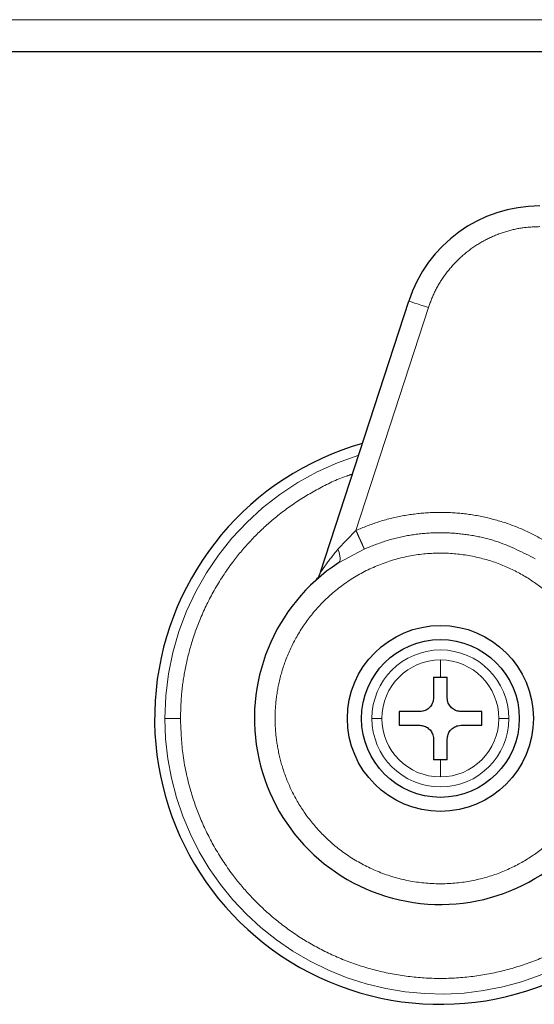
# Model space of a CAD drawing. Header units: millimetres. Extents: x 20 to 263, y 82 to 179.
# Tile 11 of 76: x 65.01 to 66.3, y 81.79 to 84.27. Entities that reach past the tile are written whole.
import ezdxf

# ---------------------------------------------------------------- set-up
doc = ezdxf.new("R2010")
doc.units = ezdxf.units.MM
doc.linetypes.add('PHANTOM', pattern=[12.7, 6.35, -1.27, 1.27, -1.27, 1.27, -1.27])

msp = doc.modelspace()

# ---------------------------------------------------------------- linework, layer by layer
at = {"color": 8, "linetype": 'PHANTOM', "lineweight": 18}
for p, q in [((22.5906, 84.2736), (71.7206, 84.2736)), ((66.0372, 83.5486), (65.8548, 82.9871)), ((65.8092, 82.9398), (65.8548, 82.9871)), ((65.8758, 82.9403), (65.8104, 82.9052)), ((66.0675, 82.6177), (66.0675, 82.6609)), ((66.0675, 82.3663), (66.0675, 82.4095))]:
    msp.add_line(p, q, dxfattribs=at)
at = {"color": 7, "linetype": 'Continuous', "lineweight": 25}
for p, q in [((34.9115, 84.1936), (66.8296, 84.1936)), ((65.7658, 82.8817), (65.9877, 83.5647)), ((66.0501, 82.6177), (66.0675, 82.6177)), ((66.0501, 82.6177), (66.0501, 82.5657)), ((66.0675, 82.6177), (66.0848, 82.6177)), ((66.0848, 82.5657), (66.0848, 82.6177)), ((66.0154, 82.531), (65.9634, 82.531)), ((65.9634, 82.531), (65.9634, 82.4963)), ((66.1716, 82.531), (66.1195, 82.531)), ((66.1716, 82.4963), (66.1716, 82.531)), ((65.9634, 82.4963), (66.0154, 82.4963)), ((66.1195, 82.4963), (66.1716, 82.4963)), ((66.0501, 82.4616), (66.0501, 82.4095)), ((66.0848, 82.4095), (66.0848, 82.4616)), ((66.0675, 82.4095), (66.0501, 82.4095)), ((66.0848, 82.4095), (66.0675, 82.4095))]:
    msp.add_line(p, q, dxfattribs=at)
at = {"color": 8, "linetype": 'PHANTOM', "lineweight": 18, "flags": 128}
for points in [[(65.9877, 83.5647), (65.9887, 83.5644), (65.9915, 83.5635), (65.9961, 83.562), (66.0022, 83.56), (66.0097, 83.5576), (66.0183, 83.5548), (66.0276, 83.5518), (66.0372, 83.5486)], [(65.8104, 82.9052), (65.8124, 82.9072), (65.8139, 82.91), (65.8147, 82.9135), (65.8149, 82.9178), (65.8144, 82.9226), (65.8133, 82.928), (65.8115, 82.9338), (65.8092, 82.9398)]]:
    msp.add_lwpolyline(points, dxfattribs=at)
at = {"color": 7, "linetype": 'Continuous', "lineweight": 25}
for radius in [0.2342, 0.1987]:
    msp.add_circle((66.0675, 82.5136), radius, dxfattribs=at)
for centre, radius, start, end in [((66.3178, 83.4575), 0.347, 90, 162), ((66.0675, 82.5136), 0.72, 105.8112, 311.2516), ((66.0675, 82.5136), 0.4685, 123.2858, 330.8783)]:
    msp.add_arc(centre, radius, start, end, dxfattribs=at)
at = {"color": 8, "linetype": 'PHANTOM', "lineweight": 18}
for radius, start, end in [(0.6941, 107.2538, 180), (0.1725, 0, 180), (0.1473, 90, 180), (0.1473, 0, 90), (0.6941, 180, 312.0009), (0.1725, 180, 0), (0.1473, 180, 270), (0.1473, 270, 0)]:
    msp.add_arc((66.0675, 82.5136), radius, start, end, dxfattribs=at)
for points, knots in [([(66.3178, 83.7524), (66.303, 83.7518), (66.2729, 83.7505), (66.2281, 83.7397), (66.1844, 83.722), (66.1436, 83.6971), (66.1074, 83.666), (66.0771, 83.6299), (66.053, 83.5907), (66.0424, 83.5625), (66.0372, 83.5486)], [0, 0, 0, 0, 0.119587, 0.243691, 0.371017, 0.500002, 0.62899, 0.75631, 0.88042, 1, 1, 1, 1]), ([(65.4127, 82.5136), (65.4132, 82.533), (65.4142, 82.573), (65.4229, 82.6344), (65.4383, 82.6996), (65.4625, 82.768), (65.4971, 82.8387), (65.5391, 82.9029), (65.5864, 82.9596), (65.6368, 83.0086), (65.6945, 83.0537), (65.7594, 83.0926), (65.8107, 83.118), (65.8409, 83.1274), (65.8462, 83.129)], [0, 0, 0, 0, 0.072428, 0.149648, 0.231582, 0.322606, 0.420388, 0.525043, 0.608655, 0.696191, 0.787382, 0.881872, 0.979172, 1, 1, 1, 1]), ([(65.8548, 82.9871), (65.8735, 82.9947), (65.9113, 83.0102), (65.9715, 83.0249), (66.0338, 83.0329), (66.0971, 83.0331), (66.16, 83.0257), (66.2209, 83.0107), (66.2791, 82.9892), (66.3149, 82.9696), (66.3326, 82.9598)], [0, 0, 0, 0, 0.121856, 0.246364, 0.37271, 0.499999, 0.62729, 0.75363, 0.878145, 1, 1, 1, 1]), ([(65.8548, 82.9871), (65.8572, 82.9817), (65.8622, 82.9706), (65.8688, 82.9558), (65.8739, 82.9446), (65.8752, 82.9417), (65.8758, 82.9403)], [0, 0, 0, 0, 0.242137, 0.499995, 0.757856, 1, 1, 1, 1]), ([(66.3064, 82.9157), (66.2758, 82.9314), (66.229, 82.9555), (66.1598, 82.9732), (66.1041, 82.9811), (66.0465, 82.9821), (65.9883, 82.9758), (65.9307, 82.9625), (65.8941, 82.9477), (65.8758, 82.9403)], [0, 0, 0, 0, 0.229364, 0.351095, 0.476634, 0.605234, 0.735995, 0.867933, 1, 1, 1, 1]), ([(65.7658, 82.8817), (65.7659, 82.8818), (65.766, 82.882), (65.7673, 82.884), (65.7718, 82.8905), (65.7851, 82.9097), (65.7993, 82.9275), (65.8092, 82.9398)], [0, 0, 0, 0, 0.044602, 0.092463, 0.19766, 0.444518, 1, 1, 1, 1]), ([(66.4099, 82.7506), (66.3993, 82.7647), (66.3772, 82.7943), (66.3352, 82.8343), (66.2846, 82.8709), (66.2246, 82.9013), (66.1566, 82.9226), (66.0825, 82.9321), (66.0056, 82.9278), (65.9296, 82.9091), (65.8586, 82.8766), (65.7961, 82.8324), (65.7444, 82.7796), (65.7046, 82.7217), (65.6766, 82.6619), (65.6593, 82.603), (65.6512, 82.5469), (65.6505, 82.4935), (65.6564, 82.4404), (65.6698, 82.3854), (65.6927, 82.3285), (65.7263, 82.2717), (65.7714, 82.2178), (65.8279, 82.1702), (65.8944, 82.1322), (65.9681, 82.1067), (66.0455, 82.0953), (66.1226, 82.0985), (66.1954, 82.1151), (66.2611, 82.1428), (66.3179, 82.1788), (66.3648, 82.2202), (66.4027, 82.264), (66.4219, 82.2956), (66.4311, 82.3107)], [0, 0, 0, 0, 0.024611, 0.051424, 0.080455, 0.111628, 0.144738, 0.179449, 0.215289, 0.25168, 0.287991, 0.323595, 0.357937, 0.390581, 0.421222, 0.449692, 0.47594, 0.500001, 0.524049, 0.550282, 0.578737, 0.609364, 0.641993, 0.676327, 0.711923, 0.748229, 0.784622, 0.82047, 0.855188, 0.888312, 0.919497, 0.948545, 0.975374, 1, 1, 1, 1]), ([(65.3734, 82.5136), (65.3748, 82.5136), (65.3779, 82.5136), (65.3885, 82.5136), (65.4007, 82.5136), (65.4087, 82.5136), (65.4127, 82.5136)], [0, 0, 0, 0, 0.272442, 0.561813, 0.787522, 1, 1, 1, 1]), ([(66.5149, 82.0366), (66.5093, 82.0311), (66.4865, 82.0084), (66.4402, 81.9739), (66.3757, 81.9341), (66.3047, 81.9016), (66.2287, 81.8772), (66.149, 81.8622), (66.0675, 81.8571), (65.9859, 81.8622), (65.9063, 81.8772), (65.8302, 81.9016), (65.7593, 81.9341), (65.6945, 81.9736), (65.6368, 82.0186), (65.5864, 82.0676), (65.5391, 82.1244), (65.4971, 82.1885), (65.4625, 82.2592), (65.4348, 82.3379), (65.4162, 82.4226), (65.4138, 82.4845), (65.4127, 82.5136)], [0, 0, 0, 0, 0.01543, 0.063526, 0.113358, 0.164671, 0.217156, 0.270454, 0.324162, 0.377873, 0.431167, 0.483653, 0.534968, 0.584801, 0.632894, 0.67906, 0.723156, 0.778356, 0.829925, 0.877924, 0.942724, 1, 1, 1, 1]), ([(65.9202, 82.5136), (65.917, 82.5136), (65.9107, 82.5136), (65.901, 82.5136), (65.8972, 82.5136), (65.895, 82.5136)], [0, 0, 0, 0, 0.276592, 0.562557, 1, 1, 1, 1]), ([(66.24, 82.5136), (66.2387, 82.5136), (66.2361, 82.5136), (66.2278, 82.5136), (66.2197, 82.5136), (66.2148, 82.5136)], [0, 0, 0, 0, 0.276685, 0.562537, 1, 1, 1, 1])]:
    msp.add_open_spline(points, degree=3, knots=knots, dxfattribs=at)
at = {"color": 7, "linetype": 'Continuous', "lineweight": 25}
for points, knots in [([(65.7514, 82.8594), (65.7546, 82.8627), (65.7608, 82.8692), (65.7641, 82.8775), (65.7658, 82.8817)], [0, 0, 0, 0, 0.500014, 1, 1, 1, 1]), ([(66.0501, 82.5657), (66.0497, 82.5618), (66.049, 82.554), (66.043, 82.5436), (66.0343, 82.5358), (66.0245, 82.5316), (66.0181, 82.5311), (66.0154, 82.531)], [0, 0, 0, 0, 0.214194, 0.428392, 0.641896, 0.855046, 1, 1, 1, 1]), ([(66.1195, 82.531), (66.1156, 82.5313), (66.1079, 82.5321), (66.0975, 82.538), (66.0896, 82.5468), (66.0854, 82.5566), (66.085, 82.563), (66.0848, 82.5657)], [0, 0, 0, 0, 0.214171, 0.428412, 0.641896, 0.855045, 1, 1, 1, 1]), ([(66.0154, 82.4963), (66.0193, 82.4959), (66.0271, 82.4951), (66.0375, 82.4892), (66.0453, 82.4804), (66.0495, 82.4707), (66.05, 82.4642), (66.0501, 82.4616)], [0, 0, 0, 0, 0.214188, 0.428368, 0.641871, 0.855034, 1, 1, 1, 1]), ([(66.0848, 82.4616), (66.0852, 82.4654), (66.086, 82.4732), (66.0919, 82.4836), (66.1007, 82.4914), (66.1104, 82.4956), (66.1169, 82.4961), (66.1195, 82.4963)], [0, 0, 0, 0, 0.214176, 0.428354, 0.64184, 0.854971, 1, 1, 1, 1])]:
    msp.add_open_spline(points, degree=3, knots=knots, dxfattribs=at)

doc.saveas('drawing.dxf')
